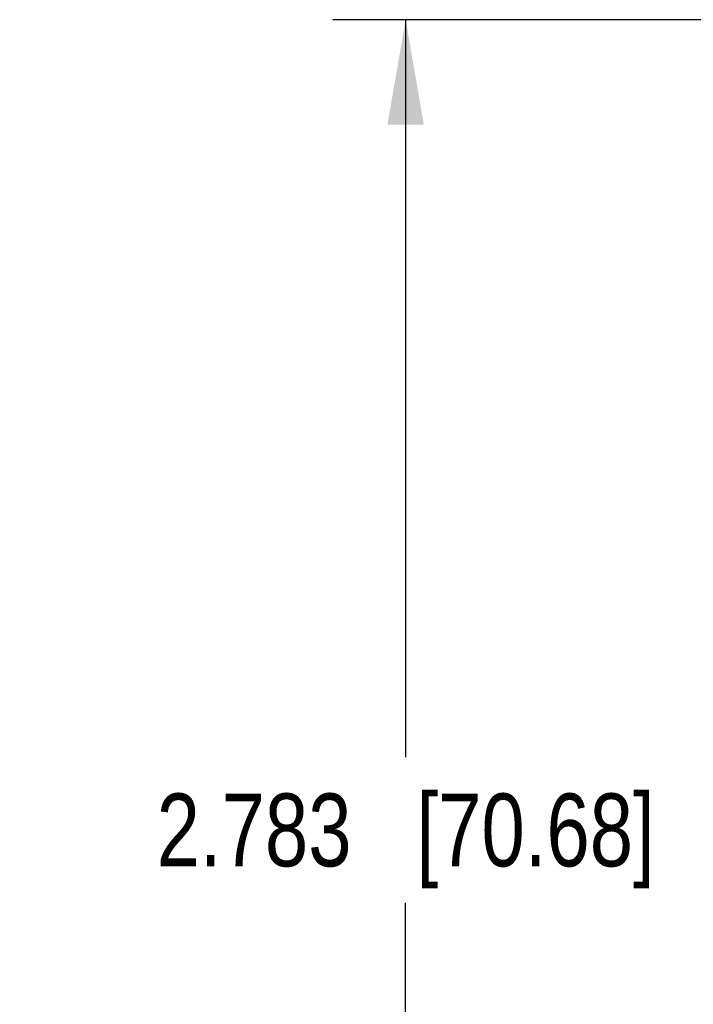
# Model space of a CAD drawing. Header units: inches. Extents: x 0 to 22, y 0 to 17.
# Tile 52 of 56: x 13.3 to 14.4, y 13.2 to 14.9. Entities that reach past the tile are written whole.
import ezdxf

# ---------------------------------------------------------------- set-up
doc = ezdxf.new("R2010")
doc.units = ezdxf.units.IN
doc.header["$LTSCALE"] = 1.21
doc.header["$MEASUREMENT"] = 0
doc.layers.get('0').update_dxf_attribs({"linetype": 'CONTINUOUS'})
doc.layers.add('DIMENSIONS', color=7, linetype='CONTINUOUS')
doc.styles.get("Standard").update_dxf_attribs({"font": 'txt', "width": 0.8})
doc.dimstyles.new('DIMSTYLE_1', dxfattribs={"dimtxt": 0.125, "dimasz": 0.18, "dimexe": 0.125, "dimexo": 0.0625, "dimgap": 0.0625, "dimtad": 0, "dimtih": 1, "dimtoh": 1, "dimdec": 3, "dimzin": 4, "dimdsep": 46, "dimtxsty": 'STANDARD', "dimblk": '_FILLED', "dimblk1": '_FILLED', "dimblk2": '_FILLED', "dimcen": 0.09, "dimadec": 0, "dimazin": 0, "dimtp": 0.01, "dimtm": 0.01, "dimtfac": 1, "dimtdec": 3, "dimtofl": 0, "dimtmove": 0, "dimatfit": 3, "dimldrblk": '_FILLED', "dimfxl": 1, "dimtolj": 1, "dimtzin": 4, "dimarcsym": 0})

# ---------------------------------------------------------------- blocks, each defined once
blk = doc.blocks.new('_FILLED')
at = {"color": 0, "linetype": 'ByBlock'}
blk.add_solid([(0, 0), (-1, 0.17361), (-1, -0.17361)], dxfattribs=at)
blk = doc.blocks.new('*D6')
at = {"layer": 'DIMENSIONS', "color": 2, "linetype": 'Continuous', "transparency": 16777216}
for p, q in [((14.7087, 14.939), (13.8059, 14.939)), ((13.9309, 14.939), (13.9309, 13.6727)), ((13.9309, 12.1563), (13.9309, 13.4227)), ((14.7184, 12.1563), (13.8059, 12.1563))]:
    blk.add_line(p, q, dxfattribs=at)
at = {"layer": 'DIMENSIONS', "color": 2, "linetype": 'Continuous', "transparency": 16777216, "xscale": 0.18, "yscale": 0.18, "zscale": 0.18}
for p, rotation in [((13.9309, 14.939), 90), ((13.9309, 12.1563), 270)]:
    blk.add_blockref('_FILLED', p, dxfattribs=dict(at, rotation=rotation))
at = {"layer": 'DIMENSIONS', "color": 2, "linetype": 'Continuous', "transparency": 16777216, "insert": (13.9309, 13.6102), "char_height": 0.125, "width": 1.325, "attachment_point": 2, "line_spacing_factor": 0.9}
blk.add_mtext('2.783{\\Ftxt.shx;\\W1.000000;\\H0.125000; }[70.68]', dxfattribs=at)

msp = doc.modelspace()

# ---------------------------------------------------------------- dimensions: what is measured, and where the dimension line sits
at = {"layer": 'DIMENSIONS', "color": 2, "linetype": 'Continuous'}
dim = msp.add_linear_dim(base=(13.9309, 14.939), p1=(14.7809, 12.1563), p2=(14.7712, 14.939), angle=90, dimstyle='DIMSTYLE_1', dxfattribs=at)
dim.commit()
dim.dimension.update_dxf_attribs({"geometry": '*D6', "text_midpoint": (13.9309, 13.5477), "dimtype": 160})

doc.saveas('drawing.dxf')
